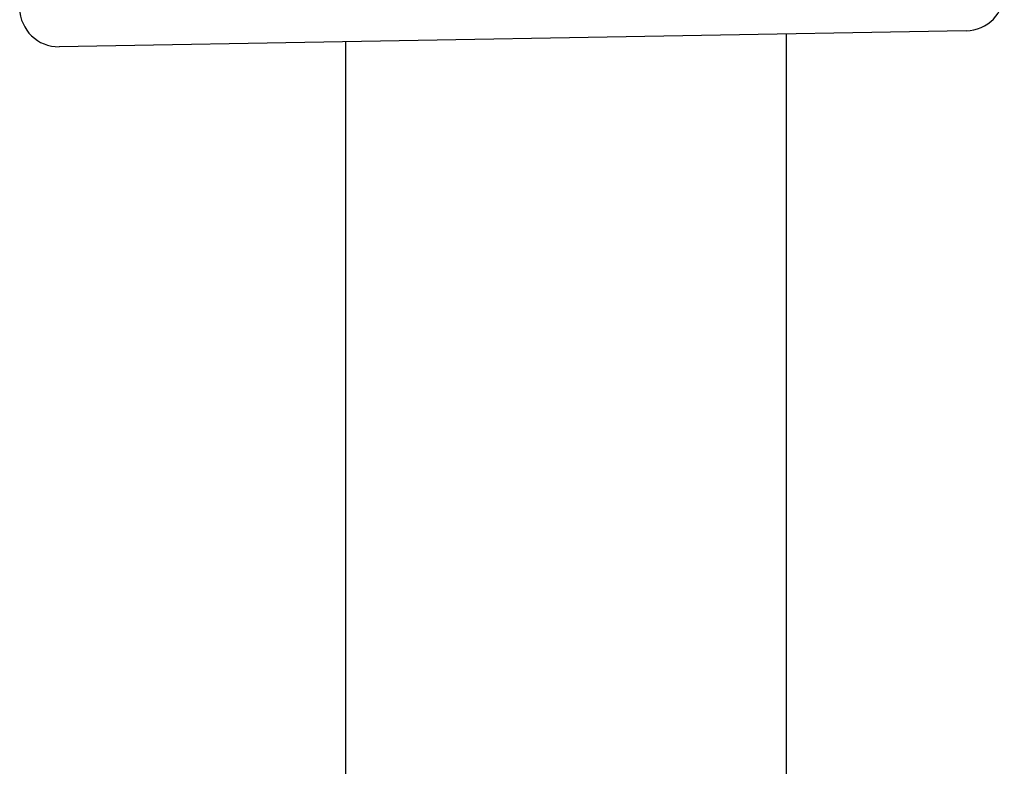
# Model space of a CAD drawing. Header units: millimetres. Extents: x 160 to 318, y 73 to 291.
# Tile 121 of 129: x 312.94 to 316.74, y 265.83 to 268.71. Entities that reach past the tile are written whole.
import ezdxf

# ---------------------------------------------------------------- set-up
doc = ezdxf.new("R2010")
doc.units = ezdxf.units.MM
doc.header["$LTSCALE"] = 30.734
doc.layers.get('0').update_dxf_attribs({"linetype": 'CONTINUOUS'})

msp = doc.modelspace()

# ---------------------------------------------------------------- linework, layer by layer
at = {"color": 7, "linetype": 'Continuous'}
for p, q in [((316.5902, 268.6699), (313.0907, 268.6088)), ((314.196, 268.6281), (314.196, 243.0872)), ((315.896, 268.6578), (315.896, 243.0872))]:
    msp.add_line(p, q, dxfattribs=at)
for centre, start, end in [((316.5876, 268.8199), 271, 1), ((313.0881, 268.7588), 181, 271)]:
    msp.add_arc(centre, 0.15, start, end, dxfattribs=at)

doc.saveas('drawing.dxf')
